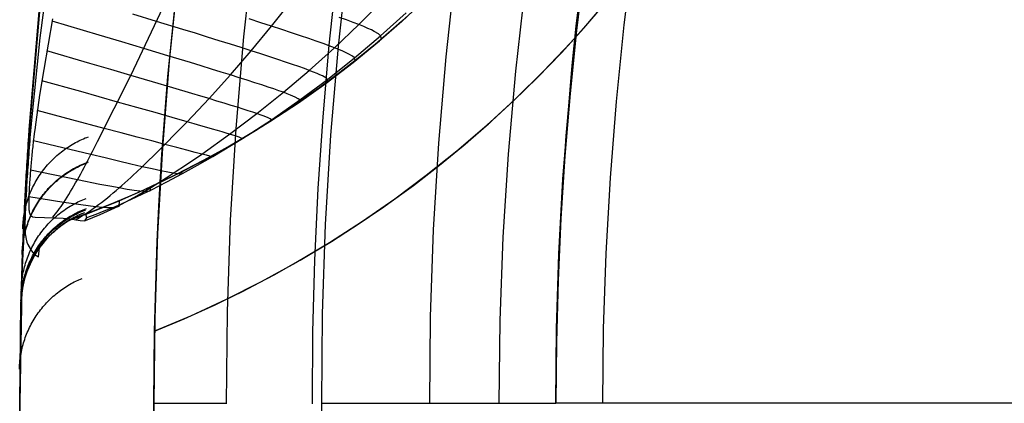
# Model space of a CAD drawing. Header units: millimetres. Extents: x -118 to 118, y -118 to 118.
# Tile 21 of 68: x -118 to -88, y 0 to 11. Entities that reach past the tile are written whole.
import ezdxf

# ---------------------------------------------------------------- set-up
doc = ezdxf.new("R2010")
doc.units = ezdxf.units.MM
doc.header["$MEASUREMENT"] = 0
doc.layers.add('Predefinito', color=5, linetype='Continuous')

msp = doc.modelspace()

# ---------------------------------------------------------------- linework, layer by layer
at = {"layer": 'Predefinito'}
for points in [[(-100.026, 61.653), (-102.094, 58.164), (-104.041, 54.605), (-105.864, 50.981), (-107.56, 47.297), (-109.129, 43.556), (-110.567, 39.764), (-111.874, 35.923), (-113.047, 32.041), (-114.086, 28.12), (-114.988, 24.165), (-115.754, 20.182), (-116.381, 16.174), (-116.87, 12.148), (-117.22, 8.106), (-117.43, 4.056), (-117.5, 0)], [(-96.556, 59.658), (-98.046, 57.177), (-99.468, 54.666), (-100.82, 52.13), (-102.103, 49.57), (-103.316, 46.99), (-104.459, 44.392), (-105.531, 41.779), (-106.533, 39.153), (-107.465, 36.518), (-108.326, 33.877), (-109.119, 31.23), (-109.842, 28.583), (-110.497, 25.935), (-111.084, 23.291), (-111.605, 20.653), (-112.06, 18.022), (-112.45, 15.401), (-112.777, 12.793), (-113.041, 10.198), (-113.244, 7.62), (-113.387, 5.06), (-113.472, 2.519), (-113.5, 0)], [(-100.103, 0), (-100.078, 2.222), (-100.003, 4.463), (-99.877, 6.721), (-99.698, 8.995), (-99.465, 11.283), (-99.177, 13.584), (-98.833, 15.895), (-98.432, 18.215), (-97.972, 20.542), (-97.454, 22.874), (-96.876, 25.209), (-96.238, 27.544), (-95.54, 29.878), (-94.78, 32.208), (-93.959, 34.532), (-93.075, 36.847), (-91.798, 39.921)], [(-96.287, 32.109), (-96.905, 30.195), (-97.481, 28.279), (-98.017, 26.361), (-98.513, 24.443), (-98.969, 22.527), (-99.385, 20.613), (-99.762, 18.702), (-100.101, 16.795), (-100.401, 14.894), (-100.664, 13), (-100.89, 11.113), (-101.079, 9.234), (-101.232, 7.365), (-101.351, 5.506), (-101.434, 3.659), (-101.484, 1.823), (-101.5, 0)], [(-103.872, 31.503), (-104.611, 28.946), (-105.287, 26.374), (-105.899, 23.786), (-106.448, 21.182), (-106.934, 18.561), (-107.354, 15.932), (-107.71, 13.295), (-108, 10.65), (-108.225, 7.988), (-108.383, 5.326), (-108.475, 2.663), (-108.5, 0)], [(-96.575, 31.369), (-97.17, 29.47), (-97.728, 27.559), (-98.248, 25.637), (-98.73, 23.706), (-99.175, 21.765), (-99.581, 19.815), (-99.948, 17.858), (-100.278, 15.893), (-100.568, 13.922), (-100.819, 11.945), (-101.032, 9.963), (-101.205, 7.977), (-101.338, 5.986), (-101.432, 3.993), (-101.486, 1.997), (-101.5, 0)], [(-105.34, 12.089), (-106.105, 11.379), (-106.894, 10.695), (-107.707, 10.039), (-108.542, 9.412), (-109.398, 8.814), (-110.274, 8.246), (-111.169, 7.708), (-112.083, 7.202), (-113.013, 6.728), (-113.959, 6.287), (-114.92, 5.878), (-115.895, 5.503)], [(-105.428, 12.005), (-106.1, 11.383), (-106.79, 10.783), (-107.497, 10.204), (-108.219, 9.649), (-108.955, 9.117), (-109.705, 8.61), (-110.467, 8.126), (-111.24, 7.668), (-112.022, 7.235), (-112.813, 6.827), (-113.612, 6.444), (-114.416, 6.088), (-115.226, 5.756), (-116.039, 5.451)], [(-113.48, 2.146), (-112.597, 2.516), (-111.721, 2.912), (-110.85, 3.336), (-109.987, 3.787), (-109.134, 4.265), (-108.29, 4.769), (-107.458, 5.3), (-106.638, 5.857), (-105.832, 6.439), (-105.041, 7.047), (-104.266, 7.679), (-103.509, 8.334), (-102.769, 9.013), (-102.049, 9.715), (-101.35, 10.437), (-100.671, 11.181), (-100.015, 11.944)], [(-115.53, 5.639), (-115.472, 5.661), (-114.529, 6.04), (-113.599, 6.45), (-112.684, 6.891), (-111.784, 7.363), (-110.9, 7.866), (-110.035, 8.396), (-109.186, 8.958), (-108.357, 9.547), (-107.549, 10.163), (-106.762, 10.807), (-105.997, 11.476)], [(-100.287, 11.623), (-101.064, 10.746), (-101.87, 9.896), (-102.705, 9.074), (-103.568, 8.282), (-104.457, 7.52), (-105.372, 6.788), (-106.312, 6.088), (-107.275, 5.421), (-108.26, 4.788), (-109.266, 4.188), (-110.293, 3.624), (-111.338, 3.095), (-112.401, 2.602), (-113.48, 2.146)], [(-116.039, 5.451), (-116.118, 5.4), (-116.195, 5.348), (-116.27, 5.293), (-116.343, 5.236), (-116.415, 5.177), (-116.484, 5.115), (-116.552, 5.052), (-116.617, 4.986), (-116.681, 4.918), (-116.743, 4.848), (-116.802, 4.777), (-116.86, 4.703), (-116.915, 4.627), (-116.967, 4.55), (-117.017, 4.472), (-117.065, 4.392), (-117.11, 4.311), (-117.152, 4.228), (-117.192, 4.144), (-117.229, 4.059), (-117.264, 3.972), (-117.296, 3.885), (-117.326, 3.796), (-117.352, 3.707), (-117.376, 3.617), (-117.397, 3.527), (-117.415, 3.436), (-117.43, 3.344), (-117.442, 3.253), (-117.452, 3.16), (-117.459, 3.067), (-117.462, 2.974)], [(-113.48, 2.146), (-113.397, 4.83)], [(-117.5, 0), (-117.462, 2.974)], [(-117.5, 0), (-117.464, 2.92)], [(-113.5, 0), (-113.48, 2.146)], [(-113.48, 2.146), (-113.5, 0)], [(-117.5, 0), (-117.464, -2.909)], [(-117.5, 0), (-117.43, -4.056)], [(-117.464, -2.909), (-117.5, 0)], [(-113.5, 0), (-113.432, -3.918)], [(-113.48, -2.146), (-113.5, 0)], [(-113.5, 0), (-113.48, -2.146)], [(-113.5, 0), (-111.338, 0)], [(-108.5, 0), (-108.458, -2.664)]]:
    msp.add_lwpolyline(points, dxfattribs=at)
at = {"layer": 'Predefinito', "extrusion": (0.091856, 0.991499, -0.092158)}
msp.add_lwpolyline([(117.5, -135.187), (117.499, -135.094), (117.494, -134.999), (117.487, -134.905), (117.476, -134.811), (117.463, -134.717), (117.447, -134.624), (117.427, -134.53), (117.405, -134.438), (117.38, -134.346), (117.352, -134.255), (117.321, -134.165), (117.287, -134.077), (117.25, -133.989), (117.211, -133.903), (117.17, -133.819), (117.126, -133.736)], dxfattribs=at)
at = {"layer": 'Predefinito', "extrusion": (0.292683, 0.951867, -0.09103)}
msp.add_lwpolyline([(103.196, -144.987), (103.161, -144.895), (103.124, -144.803), (103.084, -144.712), (103.042, -144.622), (102.997, -144.532), (102.951, -144.444), (102.901, -144.356), (102.85, -144.269), (102.797, -144.184), (102.741, -144.099), (102.683, -144.016), (102.623, -143.934), (102.561, -143.854), (102.496, -143.775), (102.43, -143.697), (102.362, -143.622), (102.292, -143.548), (102.221, -143.476), (102.147, -143.405), (102.072, -143.337), (101.996, -143.271), (101.918, -143.206), (101.838, -143.144), (101.757, -143.084), (101.675, -143.026), (101.592, -142.97), (101.508, -142.916), (101.422, -142.865), (101.336, -142.816), (101.249, -142.769), (101.162, -142.724), (101.073, -142.682), (100.984, -142.642), (100.893, -142.604), (100.801, -142.568), (100.708, -142.534), (100.614, -142.502), (100.518, -142.472), (100.422, -142.445), (100.324, -142.42), (100.226, -142.397), (100.127, -142.377), (100.028, -142.359), (99.927, -142.343), (99.826, -142.33), (99.725, -142.319), (99.624, -142.311), (99.522, -142.306), (99.42, -142.302), (99.318, -142.302), (99.216, -142.304), (99.115, -142.308), (99.013, -142.315), (98.912, -142.325), (98.811, -142.337), (98.711, -142.351), (98.612, -142.368), (98.513, -142.387), (98.415, -142.409), (98.317, -142.433), (98.221, -142.459), (98.126, -142.487), (98.031, -142.518), (97.938, -142.55)], dxfattribs=at)
at = {"layer": 'Predefinito', "extrusion": (0.084241, 0.991004, -0.103995)}
msp.add_lwpolyline([(117.5, -134.943), (117.499, -134.859), (117.495, -134.774), (117.489, -134.69), (117.481, -134.605), (117.47, -134.521), (117.457, -134.436), (117.441, -134.352), (117.423, -134.269), (117.403, -134.186), (117.38, -134.104), (117.355, -134.022), (117.328, -133.942), (117.298, -133.862), (117.266, -133.783), (117.233, -133.705), (117.197, -133.629)], dxfattribs=at)
at = {"layer": 'Predefinito', "extrusion": (0.076823, 0.992806, -0.091839)}
msp.add_lwpolyline([(117.5, -135.019), (117.499, -134.946), (117.496, -134.872), (117.492, -134.798), (117.485, -134.724), (117.477, -134.65), (117.467, -134.577), (117.455, -134.503), (117.442, -134.43), (117.426, -134.357), (117.409, -134.285), (117.39, -134.213), (117.369, -134.142), (117.346, -134.071), (117.322, -134.001), (117.296, -133.932), (117.268, -133.864)], dxfattribs=at)
at = {"layer": 'Predefinito', "extrusion": (0.073116, 0.993908, -0.082473)}
msp.add_lwpolyline([(117.5, -135.093), (117.499, -135.024), (117.497, -134.956), (117.493, -134.888), (117.488, -134.82), (117.481, -134.751), (117.472, -134.683), (117.462, -134.616), (117.45, -134.548), (117.437, -134.481), (117.422, -134.413), (117.406, -134.347), (117.388, -134.281), (117.369, -134.215), (117.348, -134.15), (117.326, -134.085), (117.302, -134.021)], dxfattribs=at)
at = {"layer": 'Predefinito', "extrusion": (0.069204, 0.992115, -0.104493)}
msp.add_lwpolyline([(117.5, -134.774), (117.499, -134.71), (117.497, -134.647), (117.494, -134.584), (117.489, -134.521), (117.483, -134.458), (117.476, -134.394), (117.467, -134.332), (117.457, -134.269), (117.446, -134.206), (117.433, -134.144), (117.419, -134.082), (117.404, -134.02), (117.387, -133.959), (117.37, -133.898), (117.35, -133.838), (117.33, -133.778)], dxfattribs=at)
at = {"layer": 'Predefinito', "extrusion": (0.059956, 0.962799, -0.263484)}
msp.add_lwpolyline([(117.5, -130.58), (117.499, -130.524), (117.498, -130.468), (117.495, -130.412), (117.492, -130.356), (117.487, -130.3), (117.481, -130.245), (117.474, -130.189), (117.466, -130.133), (117.458, -130.078), (117.448, -130.022), (117.437, -129.967), (117.425, -129.912), (117.412, -129.858), (117.398, -129.803), (117.383, -129.749), (117.367, -129.696)], dxfattribs=at)
at = {"layer": 'Predefinito', "extrusion": (0.054427, 0.927995, -0.368597)}
msp.add_lwpolyline([(117.5, -125.705), (117.5, -125.651), (117.498, -125.598), (117.496, -125.544), (117.492, -125.491), (117.488, -125.437), (117.483, -125.384), (117.477, -125.33), (117.469, -125.277), (117.461, -125.224), (117.452, -125.171), (117.442, -125.118), (117.431, -125.066), (117.419, -125.013), (117.406, -124.961), (117.393, -124.91), (117.378, -124.858)], dxfattribs=at)
at = {"layer": 'Predefinito', "extrusion": (0.048354, 0.875994, -0.479893)}
msp.add_lwpolyline([(117.5, -118.476), (117.498, -118.372), (117.493, -118.268), (117.484, -118.164), (117.471, -118.06), (117.455, -117.957), (117.435, -117.855), (117.412, -117.753), (117.385, -117.653)], dxfattribs=at)
at = {"layer": 'Predefinito', "extrusion": (0.035969, 0.733526, -0.678709)}
msp.add_lwpolyline([(117.5, -98.803), (117.498, -98.701), (117.493, -98.599), (117.484, -98.497), (117.472, -98.395), (117.456, -98.293), (117.437, -98.192), (117.415, -98.093), (117.389, -97.994)], dxfattribs=at)
at = {"layer": 'Predefinito', "extrusion": (-0.024822, -0.562892, 0.826158)}
msp.add_lwpolyline([(-117.5, -75.432), (-117.5, -75.377), (-117.498, -75.323), (-117.496, -75.269), (-117.492, -75.215), (-117.488, -75.161), (-117.482, -75.107), (-117.476, -75.053), (-117.469, -74.999), (-117.46, -74.945), (-117.451, -74.891), (-117.441, -74.838), (-117.429, -74.785), (-117.417, -74.732), (-117.404, -74.679), (-117.39, -74.627), (-117.375, -74.575)], dxfattribs=at)
at = {"layer": 'Predefinito', "extrusion": (3.25888e-05, 0.001316, 0.999999)}
msp.add_lwpolyline([(-117.461, 3.04), (-117.459, 3.093), (-117.456, 3.145), (-117.453, 3.198), (-117.448, 3.251), (-117.443, 3.304), (-117.436, 3.358), (-117.428, 3.411), (-117.42, 3.465), (-117.41, 3.518), (-117.4, 3.572), (-117.388, 3.625), (-117.376, 3.679), (-117.362, 3.732), (-117.347, 3.786), (-117.332, 3.839), (-117.315, 3.892), (-117.297, 3.945), (-117.278, 3.998), (-117.259, 4.051), (-117.238, 4.103), (-117.216, 4.155), (-117.193, 4.207), (-117.169, 4.258), (-117.144, 4.309), (-117.118, 4.36), (-117.091, 4.41), (-117.063, 4.46), (-117.035, 4.509), (-117.005, 4.557), (-116.974, 4.606), (-116.942, 4.653), (-116.91, 4.7), (-116.876, 4.746), (-116.842, 4.792), (-116.807, 4.837), (-116.771, 4.881), (-116.734, 4.925), (-116.696, 4.968), (-116.658, 5.01), (-116.619, 5.051), (-116.579, 5.091), (-116.538, 5.131), (-116.497, 5.17), (-116.455, 5.208), (-116.413, 5.245), (-116.37, 5.281), (-116.326, 5.316), (-116.282, 5.35), (-116.238, 5.384), (-116.193, 5.416), (-116.147, 5.448), (-116.101, 5.478), (-116.055, 5.508), (-116.008, 5.537), (-115.961, 5.565), (-115.913, 5.591), (-115.866, 5.617), (-115.818, 5.642), (-115.77, 5.666), (-115.721, 5.689), (-115.673, 5.711), (-115.624, 5.732), (-115.576, 5.752), (-115.527, 5.771)], dxfattribs=at)
at = {"layer": 'Predefinito', "extrusion": (0.000115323, 0.00466, 0.999989)}
msp.add_lwpolyline([(-117.452, 3.376), (-117.451, 3.428), (-117.448, 3.481), (-117.444, 3.533), (-117.44, 3.586), (-117.434, 3.64), (-117.428, 3.693), (-117.42, 3.746), (-117.412, 3.8), (-117.402, 3.853), (-117.392, 3.907), (-117.38, 3.961), (-117.367, 4.014), (-117.354, 4.068), (-117.339, 4.121), (-117.323, 4.175), (-117.307, 4.228), (-117.289, 4.281), (-117.27, 4.334), (-117.25, 4.386), (-117.229, 4.439), (-117.208, 4.491), (-117.185, 4.542), (-117.161, 4.594), (-117.136, 4.645), (-117.11, 4.695), (-117.083, 4.745), (-117.055, 4.795), (-117.026, 4.844), (-116.996, 4.893), (-116.966, 4.941), (-116.934, 4.989), (-116.901, 5.036), (-116.868, 5.082), (-116.833, 5.128), (-116.798, 5.172), (-116.762, 5.217), (-116.725, 5.26), (-116.688, 5.303), (-116.649, 5.345), (-116.61, 5.386), (-116.57, 5.427), (-116.53, 5.466), (-116.489, 5.505), (-116.447, 5.543), (-116.404, 5.58), (-116.361, 5.616), (-116.318, 5.652), (-116.274, 5.686), (-116.229, 5.719), (-116.184, 5.752), (-116.138, 5.783), (-116.092, 5.814), (-116.046, 5.844), (-115.999, 5.872), (-115.952, 5.9), (-115.905, 5.927), (-115.857, 5.953), (-115.809, 5.977), (-115.761, 6.001), (-115.713, 6.024), (-115.664, 6.046), (-115.616, 6.067), (-115.567, 6.087), (-115.518, 6.106)], dxfattribs=at)
at = {"layer": 'Predefinito', "extrusion": (1.57726e-05, 0.000636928, 1)}
msp.add_lwpolyline([(-117.462, 2.972), (-117.458, 3.076), (-117.454, 3.129), (-117.45, 3.181), (-117.445, 3.234), (-117.438, 3.286), (-117.431, 3.339), (-117.422, 3.392), (-117.413, 3.445), (-117.403, 3.498), (-117.391, 3.551), (-117.379, 3.604), (-117.366, 3.657), (-117.351, 3.71), (-117.336, 3.763), (-117.319, 3.816), (-117.302, 3.868), (-117.284, 3.921), (-117.264, 3.973), (-117.244, 4.025), (-117.222, 4.076), (-117.2, 4.128), (-117.176, 4.178), (-117.152, 4.229), (-117.126, 4.279), (-117.1, 4.329), (-117.073, 4.378), (-117.044, 4.427), (-117.015, 4.475), (-116.985, 4.523), (-116.954, 4.57), (-116.922, 4.617), (-116.889, 4.663), (-116.855, 4.709), (-116.821, 4.753), (-116.785, 4.797), (-116.749, 4.841), (-116.712, 4.883), (-116.675, 4.925), (-116.636, 4.967), (-116.597, 5.007), (-116.557, 5.046), (-116.517, 5.085), (-116.476, 5.123), (-116.434, 5.16), (-116.392, 5.196), (-116.349, 5.232), (-116.305, 5.266), (-116.261, 5.3), (-116.217, 5.332), (-116.172, 5.364), (-116.127, 5.395), (-116.081, 5.425), (-116.035, 5.453), (-115.988, 5.481), (-115.942, 5.508), (-115.895, 5.535), (-115.847, 5.56), (-115.8, 5.584), (-115.752, 5.607), (-115.704, 5.629), (-115.656, 5.651), (-115.56, 5.691)], dxfattribs=at)
at = {"layer": 'Predefinito', "extrusion": (0.000372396, 0.015141, 0.999885)}
msp.add_lwpolyline([(-117.426, 4.437), (-117.425, 4.49), (-117.422, 4.543), (-117.418, 4.595), (-117.414, 4.649), (-117.408, 4.702), (-117.402, 4.755), (-117.394, 4.809), (-117.386, 4.862), (-117.376, 4.916), (-117.365, 4.97), (-117.354, 5.024), (-117.341, 5.077), (-117.328, 5.131), (-117.313, 5.184), (-117.297, 5.238), (-117.28, 5.291), (-117.262, 5.344), (-117.244, 5.397), (-117.224, 5.45), (-117.203, 5.502), (-117.181, 5.555), (-117.158, 5.606), (-117.134, 5.658), (-117.109, 5.709), (-117.083, 5.76), (-117.056, 5.81), (-117.028, 5.86), (-116.999, 5.909), (-116.969, 5.958), (-116.938, 6.006), (-116.906, 6.053), (-116.873, 6.1), (-116.84, 6.147), (-116.805, 6.193), (-116.77, 6.238), (-116.734, 6.282), (-116.697, 6.325), (-116.659, 6.368), (-116.621, 6.41), (-116.581, 6.452), (-116.541, 6.492), (-116.501, 6.532), (-116.459, 6.571), (-116.417, 6.609), (-116.375, 6.646), (-116.332, 6.682), (-116.288, 6.717), (-116.244, 6.751), (-116.199, 6.785), (-116.153, 6.817), (-116.108, 6.849), (-116.062, 6.879), (-116.015, 6.909), (-115.968, 6.938), (-115.921, 6.965), (-115.873, 6.992), (-115.826, 7.018), (-115.778, 7.043), (-115.729, 7.066), (-115.681, 7.089), (-115.632, 7.111), (-115.583, 7.132), (-115.535, 7.152), (-115.486, 7.171)], dxfattribs=at)
at = {"layer": 'Predefinito', "extrusion": (1.57756e-05, 0.000636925, 1)}
msp.add_lwpolyline([(-117.462, 2.972), (-117.458, 3.075), (-117.45, 3.179), (-117.445, 3.231), (-117.438, 3.284), (-117.431, 3.336), (-117.423, 3.389), (-117.414, 3.441), (-117.404, 3.494), (-117.392, 3.546), (-117.38, 3.599), (-117.367, 3.651), (-117.353, 3.704), (-117.338, 3.756), (-117.322, 3.809), (-117.305, 3.861), (-117.287, 3.913), (-117.267, 3.964), (-117.247, 4.016), (-117.226, 4.067), (-117.204, 4.118), (-117.181, 4.168), (-117.157, 4.219), (-117.132, 4.268), (-117.106, 4.318), (-117.079, 4.367), (-117.051, 4.415), (-117.023, 4.463), (-116.993, 4.511), (-116.962, 4.558), (-116.931, 4.604), (-116.899, 4.65), (-116.865, 4.695), (-116.831, 4.74), (-116.797, 4.784), (-116.761, 4.827), (-116.725, 4.869), (-116.688, 4.911), (-116.65, 4.952), (-116.611, 4.993), (-116.572, 5.032), (-116.532, 5.071), (-116.491, 5.109), (-116.45, 5.146), (-116.409, 5.182), (-116.366, 5.217), (-116.323, 5.252), (-116.28, 5.285), (-116.236, 5.318), (-116.192, 5.35), (-116.147, 5.381), (-116.102, 5.411), (-116.057, 5.44), (-116.011, 5.468), (-115.965, 5.495), (-115.918, 5.522), (-115.871, 5.547), (-115.824, 5.572), (-115.777, 5.595), (-115.73, 5.618), (-115.682, 5.639), (-115.587, 5.68)], dxfattribs=at)
at = {"layer": 'Predefinito', "extrusion": (1.57876e-05, 0.000636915, 1)}
msp.add_lwpolyline([(-117.462, 2.972), (-117.458, 3.074), (-117.45, 3.175), (-117.439, 3.278), (-117.424, 3.381), (-117.415, 3.433), (-117.406, 3.484), (-117.395, 3.536), (-117.383, 3.588), (-117.37, 3.639), (-117.357, 3.691), (-117.342, 3.742), (-117.327, 3.793), (-117.31, 3.845), (-117.293, 3.896), (-117.274, 3.946), (-117.255, 3.997), (-117.234, 4.047), (-117.213, 4.097), (-117.191, 4.147), (-117.168, 4.197), (-117.144, 4.246), (-117.118, 4.295), (-117.093, 4.343), (-117.066, 4.391), (-117.038, 4.438), (-117.009, 4.485), (-116.98, 4.531), (-116.949, 4.577), (-116.918, 4.623), (-116.886, 4.667), (-116.853, 4.712), (-116.819, 4.755), (-116.785, 4.798), (-116.75, 4.84), (-116.714, 4.882), (-116.677, 4.923), (-116.64, 4.963), (-116.602, 5.002), (-116.563, 5.041), (-116.524, 5.078), (-116.484, 5.115), (-116.443, 5.152), (-116.402, 5.187), (-116.361, 5.222), (-116.319, 5.256), (-116.276, 5.288), (-116.233, 5.321), (-116.189, 5.352), (-116.146, 5.382), (-116.101, 5.411), (-116.057, 5.44), (-116.012, 5.468), (-115.966, 5.494), (-115.921, 5.52), (-115.829, 5.569), (-115.736, 5.615), (-115.642, 5.657)], dxfattribs=at)
at = {"layer": 'Predefinito', "extrusion": (-0.016523, -0.408739, 0.912502)}
msp.add_lwpolyline([(-117.5, -54.454), (-117.499, -54.391), (-117.497, -54.328), (-117.494, -54.265), (-117.489, -54.202), (-117.483, -54.139), (-117.476, -54.076), (-117.467, -54.013), (-117.457, -53.95), (-117.446, -53.888), (-117.433, -53.826), (-117.419, -53.764), (-117.404, -53.703), (-117.388, -53.641), (-117.37, -53.581), (-117.351, -53.521), (-117.331, -53.461)], dxfattribs=at)
at = {"layer": 'Predefinito', "extrusion": (0.999997, -4.46884e-05, -0.002644)}
msp.add_lwpolyline([(5.656, -100.305), (5.46, -111.922)], dxfattribs=at)
at = {"layer": 'Predefinito', "extrusion": (7.22812e-05, 0.00313, 0.999995)}
msp.add_lwpolyline([(-117.461, 3.065), (-117.459, 3.118), (-117.456, 3.171), (-117.453, 3.224), (-117.448, 3.277), (-117.443, 3.331), (-117.436, 3.384), (-117.429, 3.438), (-117.42, 3.492), (-117.41, 3.546), (-117.4, 3.6), (-117.388, 3.654), (-117.376, 3.708), (-117.362, 3.762), (-117.347, 3.816), (-117.331, 3.869), (-117.314, 3.923), (-117.296, 3.976), (-117.278, 4.03), (-117.258, 4.083), (-117.236, 4.135), (-117.214, 4.188), (-117.191, 4.24), (-117.167, 4.291), (-117.142, 4.343), (-117.116, 4.394), (-117.088, 4.444), (-117.06, 4.494), (-117.031, 4.544), (-117.001, 4.593), (-116.97, 4.641), (-116.938, 4.689), (-116.905, 4.736), (-116.871, 4.783), (-116.836, 4.829), (-116.801, 4.874), (-116.764, 4.918), (-116.727, 4.962), (-116.689, 5.005), (-116.65, 5.047), (-116.61, 5.089), (-116.57, 5.129), (-116.529, 5.169), (-116.487, 5.208), (-116.445, 5.246), (-116.402, 5.283), (-116.359, 5.319), (-116.315, 5.355), (-116.27, 5.389), (-116.225, 5.423), (-116.179, 5.455), (-116.133, 5.487), (-116.087, 5.517), (-116.04, 5.547), (-115.993, 5.575), (-115.945, 5.603), (-115.897, 5.63), (-115.849, 5.655), (-115.801, 5.68), (-115.752, 5.704), (-115.703, 5.726), (-115.654, 5.748), (-115.605, 5.769), (-115.556, 5.789), (-115.507, 5.808)], dxfattribs=at)
at = {"layer": 'Predefinito', "extrusion": (0.000364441, 0.015584, 0.999878)}
msp.add_lwpolyline([(-117.428, 4.448), (-117.426, 4.501), (-117.424, 4.555), (-117.42, 4.608), (-117.415, 4.662), (-117.41, 4.716), (-117.403, 4.77), (-117.396, 4.824), (-117.387, 4.878), (-117.377, 4.932), (-117.367, 4.987), (-117.355, 5.041), (-117.342, 5.095), (-117.328, 5.15), (-117.313, 5.204), (-117.297, 5.258), (-117.28, 5.312), (-117.262, 5.365), (-117.243, 5.419), (-117.222, 5.472), (-117.201, 5.525), (-117.179, 5.578), (-117.155, 5.63), (-117.131, 5.682), (-117.105, 5.734), (-117.078, 5.785), (-117.051, 5.836), (-117.022, 5.886), (-116.993, 5.936), (-116.962, 5.985), (-116.931, 6.034), (-116.898, 6.082), (-116.865, 6.129), (-116.83, 6.176), (-116.795, 6.222), (-116.759, 6.268), (-116.722, 6.312), (-116.684, 6.356), (-116.646, 6.399), (-116.607, 6.442), (-116.567, 6.483), (-116.526, 6.524), (-116.484, 6.563), (-116.442, 6.602), (-116.399, 6.64), (-116.356, 6.678), (-116.312, 6.714), (-116.267, 6.749), (-116.222, 6.783), (-116.176, 6.817), (-116.13, 6.849), (-116.084, 6.881), (-116.037, 6.911), (-115.989, 6.94), (-115.941, 6.969), (-115.893, 6.996), (-115.845, 7.023), (-115.796, 7.048), (-115.747, 7.073), (-115.698, 7.096), (-115.649, 7.119), (-115.6, 7.14), (-115.55, 7.161), (-115.5, 7.18), (-115.451, 7.199)], dxfattribs=at)
at = {"layer": 'Predefinito', "extrusion": (-0.000344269, -0.014803, 0.99989)}
msp.add_lwpolyline([(-117.508, 1.014), (-117.504, 1.118), (-117.496, 1.222), (-117.491, 1.274), (-117.485, 1.327), (-117.477, 1.379), (-117.469, 1.432), (-117.46, 1.485), (-117.45, 1.537), (-117.439, 1.59), (-117.427, 1.643), (-117.414, 1.695), (-117.399, 1.748), (-117.384, 1.8), (-117.368, 1.853), (-117.351, 1.905), (-117.333, 1.957), (-117.314, 2.009), (-117.294, 2.06), (-117.273, 2.112), (-117.251, 2.163), (-117.228, 2.213), (-117.204, 2.263), (-117.179, 2.313), (-117.153, 2.363), (-117.126, 2.412), (-117.098, 2.46), (-117.069, 2.508), (-117.039, 2.556), (-117.009, 2.603), (-116.977, 2.649), (-116.945, 2.695), (-116.912, 2.741), (-116.878, 2.785), (-116.843, 2.829), (-116.808, 2.872), (-116.771, 2.915), (-116.734, 2.957), (-116.696, 2.998), (-116.658, 3.038), (-116.619, 3.077), (-116.579, 3.116), (-116.538, 3.154), (-116.497, 3.191), (-116.456, 3.227), (-116.413, 3.263), (-116.371, 3.297), (-116.327, 3.331), (-116.284, 3.363), (-116.239, 3.395), (-116.195, 3.426), (-116.15, 3.456), (-116.104, 3.485), (-116.059, 3.513), (-116.013, 3.54), (-115.966, 3.567), (-115.92, 3.592), (-115.873, 3.617), (-115.826, 3.64), (-115.731, 3.684), (-115.636, 3.725)], dxfattribs=at)
at = {"layer": 'Predefinito', "extrusion": (0.000541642, 0.022587, 0.999745)}
msp.add_lwpolyline([(117.5, -2.388), (117.5, -2.441), (117.498, -2.494), (117.496, -2.547), (117.492, -2.601), (117.488, -2.655), (117.483, -2.709), (117.476, -2.763), (117.469, -2.817), (117.461, -2.871), (117.451, -2.925), (117.441, -2.98), (117.43, -3.034), (117.417, -3.089), (117.403, -3.143), (117.389, -3.197), (117.373, -3.251), (117.356, -3.305), (117.339, -3.359), (117.32, -3.412), (117.3, -3.466), (117.279, -3.519), (117.257, -3.571), (117.234, -3.624), (117.209, -3.676), (117.184, -3.727), (117.158, -3.779), (117.131, -3.829), (117.103, -3.88), (117.074, -3.929), (117.044, -3.979), (117.012, -4.027), (116.98, -4.075), (116.948, -4.123), (116.914, -4.169), (116.879, -4.216), (116.843, -4.261), (116.807, -4.306), (116.77, -4.349), (116.732, -4.393), (116.693, -4.435), (116.653, -4.477), (116.613, -4.517), (116.572, -4.557), (116.531, -4.596), (116.488, -4.634), (116.446, -4.671), (116.402, -4.708), (116.358, -4.743), (116.314, -4.778), (116.269, -4.811), (116.223, -4.844), (116.177, -4.875), (116.131, -4.906), (116.084, -4.936), (116.037, -4.964), (115.989, -4.992), (115.942, -5.019), (115.894, -5.044), (115.846, -5.069), (115.797, -5.093), (115.748, -5.116), (115.7, -5.138), (115.651, -5.158), (115.602, -5.178)], dxfattribs=at)
at = {"layer": 'Predefinito', "extrusion": (1.58351e-05, 0.000636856, 1)}
msp.add_lwpolyline([(-117.462, 2.973), (-117.458, 3.07), (-117.451, 3.168), (-117.441, 3.267), (-117.427, 3.366), (-117.409, 3.465), (-117.388, 3.565), (-117.364, 3.664), (-117.336, 3.763), (-117.304, 3.862), (-117.269, 3.96), (-117.231, 4.057), (-117.21, 4.105), (-117.188, 4.153), (-117.166, 4.2), (-117.143, 4.248), (-117.118, 4.295), (-117.093, 4.341), (-117.068, 4.387), (-117.041, 4.433), (-117.014, 4.478), (-116.985, 4.523), (-116.956, 4.567), (-116.926, 4.611), (-116.896, 4.654), (-116.864, 4.697), (-116.832, 4.739), (-116.799, 4.78), (-116.766, 4.821), (-116.731, 4.862), (-116.696, 4.901), (-116.661, 4.94), (-116.625, 4.979), (-116.588, 5.016), (-116.55, 5.053), (-116.512, 5.089), (-116.474, 5.125), (-116.434, 5.16), (-116.355, 5.227), (-116.273, 5.291), (-116.19, 5.352), (-116.105, 5.409), (-116.018, 5.464), (-115.931, 5.515), (-115.842, 5.562), (-115.753, 5.607)], dxfattribs=at)
at = {"layer": 'Predefinito', "extrusion": (1.59265e-05, 0.000636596, 1)}
msp.add_lwpolyline([(-117.462, 2.973), (-117.459, 3.066), (-117.452, 3.16), (-117.442, 3.254), (-117.429, 3.349), (-117.413, 3.444), (-117.394, 3.539), (-117.372, 3.633), (-117.346, 3.728), (-117.317, 3.823), (-117.285, 3.916), (-117.25, 4.01), (-117.211, 4.102), (-117.169, 4.193), (-117.124, 4.283), (-117.076, 4.372), (-117.025, 4.459), (-116.971, 4.545), (-116.914, 4.628), (-116.854, 4.71), (-116.792, 4.79), (-116.727, 4.867), (-116.659, 4.942), (-116.589, 5.015), (-116.517, 5.085), (-116.443, 5.152), (-116.367, 5.216), (-116.289, 5.278), (-116.21, 5.337), (-116.129, 5.393), (-116.047, 5.446), (-115.964, 5.496), (-115.88, 5.542)], dxfattribs=at)
at = {"layer": 'Predefinito', "extrusion": (-0.001727, -0.067523, 0.997716)}
msp.add_lwpolyline([(-117.5, -8.304), (-117.499, -8.213), (-117.494, -8.122), (-117.487, -8.031), (-117.478, -7.938), (-117.465, -7.846), (-117.449, -7.754), (-117.43, -7.662), (-117.409, -7.57), (-117.384, -7.478), (-117.356, -7.387), (-117.326, -7.296), (-117.292, -7.207), (-117.256, -7.118), (-117.216, -7.03), (-117.174, -6.944), (-117.129, -6.859), (-117.081, -6.775), (-117.031, -6.693), (-116.978, -6.613), (-116.922, -6.535), (-116.865, -6.458), (-116.805, -6.384), (-116.743, -6.312), (-116.678, -6.242), (-116.612, -6.174), (-116.545, -6.109), (-116.475, -6.046), (-116.404, -5.986), (-116.332, -5.928), (-116.258, -5.873), (-116.183, -5.821), (-116.107, -5.771)], dxfattribs=at)
at = {"layer": 'Predefinito', "extrusion": (-0.003111, -0.110269, 0.993897)}
msp.add_lwpolyline([(-117.5, -13.941), (-117.499, -13.863), (-117.496, -13.785), (-117.491, -13.706), (-117.484, -13.627), (-117.474, -13.548), (-117.463, -13.469), (-117.449, -13.39), (-117.433, -13.311), (-117.415, -13.233), (-117.395, -13.154), (-117.373, -13.076), (-117.348, -12.999), (-117.322, -12.922), (-117.293, -12.846), (-117.262, -12.771), (-117.23, -12.696), (-117.195, -12.622), (-117.158, -12.55), (-117.119, -12.478), (-117.079, -12.408), (-117.036, -12.339), (-116.992, -12.271), (-116.946, -12.204), (-116.899, -12.139), (-116.849, -12.075), (-116.799, -12.013), (-116.747, -11.953), (-116.693, -11.894), (-116.638, -11.837), (-116.582, -11.781), (-116.525, -11.728), (-116.467, -11.676)], dxfattribs=at)
at = {"layer": 'Predefinito', "extrusion": (-0.005847, -0.180038, 0.983642)}
msp.add_lwpolyline([(-117.5, -23.379), (-117.499, -23.32), (-117.498, -23.261), (-117.495, -23.202), (-117.491, -23.143), (-117.485, -23.083), (-117.479, -23.024), (-117.471, -22.965), (-117.463, -22.906), (-117.453, -22.847), (-117.441, -22.788), (-117.429, -22.729), (-117.415, -22.671), (-117.401, -22.612), (-117.385, -22.554), (-117.367, -22.497), (-117.349, -22.439), (-117.33, -22.382), (-117.309, -22.326), (-117.287, -22.27), (-117.265, -22.214), (-117.241, -22.159), (-117.216, -22.104), (-117.19, -22.05), (-117.163, -21.997), (-117.135, -21.944), (-117.106, -21.892), (-117.076, -21.84), (-117.045, -21.79), (-117.013, -21.74), (-116.98, -21.691), (-116.946, -21.642), (-116.912, -21.594)], dxfattribs=at)
at = {"layer": 'Predefinito', "extrusion": (-0.00883, -0.247651, 0.968809)}
msp.add_lwpolyline([(-117.5, -32.58), (-117.499, -32.489), (-117.494, -32.397), (-117.487, -32.305), (-117.477, -32.213), (-117.465, -32.122), (-117.449, -32.03), (-117.431, -31.939), (-117.409, -31.849), (-117.385, -31.759), (-117.359, -31.67), (-117.329, -31.582), (-117.297, -31.496), (-117.262, -31.41), (-117.225, -31.326), (-117.185, -31.243), (-117.143, -31.161)], dxfattribs=at)
at = {"layer": 'Predefinito', "extrusion": (-0.01162, -0.307843, 0.951366)}
msp.add_lwpolyline([(-117.5, -40.759), (-117.499, -40.682), (-117.496, -40.605), (-117.491, -40.528), (-117.484, -40.451), (-117.475, -40.374), (-117.464, -40.298), (-117.451, -40.221), (-117.436, -40.145), (-117.42, -40.069), (-117.401, -39.994), (-117.38, -39.919), (-117.357, -39.845), (-117.333, -39.772), (-117.307, -39.7), (-117.278, -39.628), (-117.249, -39.557)], dxfattribs=at)
at = {"layer": 'Predefinito', "extrusion": (1, 0, 0)}
for points in [[(2.146, -99.999), (2.146, -132)], [(2.146, 0), (2.146, -99.999)], [(0, -165), (0, 0)], [(0, 0), (0, -161)]]:
    msp.add_lwpolyline(points, dxfattribs=at)
at = {"layer": 'Predefinito', "extrusion": (0, 1, 0)}
for points in [[(108.5, -165), (101.5, -145)], [(0, -161), (8.635, -160.969), (18.69, -160.75), (24.209, -160.512), (30.034, -160.156), (36.149, -159.66), (42.536, -159), (49.18, -158.152), (56.065, -157.094), (63.173, -155.801), (70.489, -154.25), (77.996, -152.418), (85.678, -150.281), (93.518, -147.816), (97.492, -146.454), (101.5, -145)]]:
    msp.add_lwpolyline(points, dxfattribs=at)
at = {"layer": 'Predefinito'}
for points in [[(-100.006, 33.025, -143.678), (-100.784, 30.564, -143.678), (-101.501, 28.084, -143.678), (-102.157, 25.588, -143.678), (-102.751, 23.076, -143.678), (-103.284, 20.549, -143.678), (-103.754, 18.01, -143.678), (-104.162, 15.459, -143.678), (-104.507, 12.898, -143.678), (-104.789, 10.328, -143.678), (-105.007, 7.751, -143.678), (-105.161, 5.167, -143.679), (-105.25, 2.579, -143.679), (-105.275, -0.012, -143.679)], [(-101.5, 0, -145), (-101.481, 2.229, -144.998), (-101.413, 4.456, -144.996), (-101.294, 6.681, -144.995), (-101.019, 10.067, -144.993), (-100.896, 11.244, -144.992), (-100.608, 13.608, -144.991), (-100.26, 15.984, -144.99), (-99.852, 18.369, -144.99), (-99.384, 20.762, -144.989), (-98.855, 23.16, -144.988), (-98.263, 25.561, -144.987), (-97.609, 27.963, -144.987), (-96.89, 30.364, -144.986), (-96.108, 32.76, -144.986)], [(-106.591, 32.314, -161), (-107.349, 29.693, -161), (-108.042, 27.053, -161), (-108.67, 24.397, -161), (-109.233, 21.726, -161), (-109.73, 19.041, -161), (-110.161, 16.344, -161), (-110.526, 13.637, -161), (-110.824, 10.92, -161), (-111.054, 8.195, -161), (-111.217, 5.464, -161), (-111.312, 2.728, -161), (-111.338, -0.012, -161)], [(-103.199, -0.008, -141.379), (-103.17, 2.468, -141.379), (-103.075, 4.948, -141.38), (-102.918, 7.428, -141.381), (-102.698, 9.905, -141.383), (-102.418, 12.376, -141.386), (-102.078, 14.841, -141.388), (-101.679, 17.298, -141.39), (-101.221, 19.748, -141.392), (-100.705, 22.19, -141.394), (-100.131, 24.625, -141.395), (-99.498, 27.05, -141.396), (-98.806, 29.463, -141.396), (-98.057, 31.865, -141.397)], [(-104.135, 31.58, -153.678), (-104.732, 29.532, -153.678), (-105.29, 27.473, -153.678), (-105.806, 25.402, -153.678), (-106.283, 23.322, -153.678), (-106.718, 21.232, -153.678), (-107.112, 19.134, -153.678), (-107.464, 17.029, -153.678), (-107.776, 14.916, -153.678), (-108.045, 12.796, -153.678), (-108.273, 10.672, -153.678), (-108.458, 8.542, -153.678), (-108.601, 6.408, -153.679), (-108.702, 4.27, -153.679), (-108.76, 2.13, -153.679), (-108.775, -0.012, -153.679)], [(-116.435, 14.437, -135.059), (-116.898, 10.899, -135.019), (-117.15, 8.44, -135.014), (-117.169, 8.226, -135.013), (-117.178, 8.121, -135.011), (-117.186, 8.017, -135.006), (-117.194, 7.915, -135), (-117.202, 7.814, -134.991), (-117.21, 7.714, -134.98), (-117.218, 7.615, -134.967), (-117.225, 7.516, -134.951), (-117.232, 7.418, -134.932), (-117.239, 7.321, -134.911), (-117.246, 7.225, -134.886), (-117.252, 7.13, -134.859), (-117.259, 7.035, -134.829), (-117.265, 6.942, -134.795), (-117.271, 6.851, -134.759), (-117.276, 6.761, -134.719), (-117.282, 6.673, -134.677), (-117.287, 6.587, -134.632), (-117.292, 6.502, -134.584), (-117.297, 6.419, -134.532), (-117.301, 6.338, -134.478), (-117.306, 6.258, -134.422), (-117.31, 6.18, -134.362), (-117.314, 6.104, -134.3), (-117.316, 6.067, -134.267), (-117.317, 6.031, -134.235), (-117.319, 5.995, -134.201), (-117.321, 5.959, -134.167), (-117.323, 5.925, -134.133), (-117.324, 5.89, -134.097), (-117.327, 5.824, -134.025), (-117.33, 5.761, -133.951), (-117.333, 5.7, -133.875), (-117.335, 5.641, -133.796), (-117.337, 5.586, -133.716), (-117.339, 5.532, -133.633), (-117.34, 5.482, -133.548), (-117.342, 5.434, -133.462), (-117.342, 5.389, -133.373), (-117.343, 5.347, -133.283), (-117.344, 5.307, -133.192), (-117.344, 5.27, -133.099), (-117.343, 5.236, -133.005), (-117.343, 5.204, -132.91), (-117.342, 5.174, -132.814), (-117.341, 5.146, -132.717), (-117.34, 5.12, -132.62), (-117.339, 5.096, -132.521), (-117.335, 5.052, -132.321), (-117.331, 5.013, -132.119), (-117.321, 4.947, -131.708), (-117.31, 4.892, -131.293), (-117.284, 4.803, -130.457), (-117.257, 4.732, -129.616), (-117.148, 4.543, -126.239), (-117.054, 4.437, -122.844), (-116.937, 4.367, -116.02), (-116.91, 4.633, 0)], [(-113.397, 4.83, -132), (-113.397, 4.831, -132.104), (-113.397, 4.837, -132.207), (-113.397, 4.845, -132.311), (-113.396, 4.857, -132.413), (-113.395, 4.873, -132.516), (-113.395, 4.892, -132.617), (-113.394, 4.914, -132.719), (-113.392, 4.94, -132.819), (-113.391, 4.969, -132.919), (-113.39, 5.001, -133.018), (-113.388, 5.037, -133.115), (-113.386, 5.076, -133.211), (-113.385, 5.119, -133.306), (-113.382, 5.164, -133.399), (-113.38, 5.213, -133.491), (-113.378, 5.265, -133.581), (-113.375, 5.32, -133.669), (-113.373, 5.378, -133.756), (-113.37, 5.439, -133.84), (-113.368, 5.47, -133.881), (-113.367, 5.502, -133.922), (-113.365, 5.535, -133.962), (-113.363, 5.569, -134.002), (-113.362, 5.603, -134.041), (-113.36, 5.638, -134.079), (-113.358, 5.674, -134.117), (-113.356, 5.711, -134.154), (-113.354, 5.748, -134.191), (-113.352, 5.786, -134.227), (-113.35, 5.824, -134.262), (-113.348, 5.863, -134.297), (-113.346, 5.903, -134.331), (-113.344, 5.944, -134.364), (-113.342, 5.984, -134.397), (-113.34, 6.026, -134.428), (-113.338, 6.068, -134.459), (-113.335, 6.111, -134.49), (-113.333, 6.154, -134.519), (-113.331, 6.197, -134.548), (-113.328, 6.241, -134.575), (-113.326, 6.285, -134.602), (-113.323, 6.33, -134.628), (-113.321, 6.375, -134.653), (-113.318, 6.421, -134.678), (-113.316, 6.467, -134.701), (-113.313, 6.514, -134.724), (-113.31, 6.561, -134.746), (-113.307, 6.608, -134.767), (-113.305, 6.656, -134.787), (-113.302, 6.704, -134.807), (-113.299, 6.753, -134.825), (-113.296, 6.801, -134.843), (-113.293, 6.85, -134.859), (-113.29, 6.9, -134.875), (-113.287, 6.95, -134.89), (-113.284, 6.999, -134.904), (-113.281, 7.05, -134.917), (-113.278, 7.1, -134.929), (-113.275, 7.151, -134.94), (-113.271, 7.201, -134.95), (-113.268, 7.253, -134.96), (-113.265, 7.304, -134.968), (-113.261, 7.355, -134.975), (-113.258, 7.407, -134.982), (-113.255, 7.458, -134.987), (-113.251, 7.51, -134.992), (-113.248, 7.562, -134.995), (-113.244, 7.614, -134.998), (-113.241, 7.666, -134.999), (-113.081, 9.742, -135), (-112.747, 13.049, -135)], [(-116.513, 5.545, -127.374), (-116.472, 5.594, -127.444), (-116.431, 5.645, -127.513), (-116.39, 5.698, -127.58), (-116.349, 5.752, -127.646), (-116.308, 5.808, -127.71), (-116.267, 5.866, -127.772), (-116.226, 5.926, -127.833), (-116.185, 5.987, -127.891), (-116.135, 6.064, -127.961), (-116.084, 6.144, -128.028), (-116.033, 6.225, -128.091), (-115.983, 6.309, -128.152), (-115.932, 6.394, -128.209), (-115.882, 6.481, -128.263), (-115.831, 6.569, -128.313), (-115.78, 6.659, -128.36), (-115.73, 6.75, -128.404), (-115.679, 6.843, -128.444), (-115.628, 6.936, -128.481), (-115.578, 7.03, -128.515), (-115.527, 7.125, -128.546), (-115.477, 7.221, -128.574), (-115.426, 7.317, -128.599), (-115.376, 7.414, -128.621), (-115.325, 7.511, -128.641), (-115.275, 7.608, -128.659), (-115.175, 7.803, -128.69), (-114.186, 9.776, -128.945), (-113.04, 12.201, -129.223)], [(-117.462, 2.974, 0), (-117.468, 2.724, -115.495), (-117.468, 2.754, -117.217), (-117.465, 2.871, -120.661), (-117.459, 3.092, -124.099), (-117.455, 3.252, -125.813), (-117.449, 3.455, -127.523), (-117.446, 3.576, -128.375), (-117.441, 3.712, -129.224), (-117.436, 3.869, -130.071), (-117.43, 4.048, -130.913), (-117.427, 4.149, -131.331), (-117.423, 4.261, -131.747), (-117.418, 4.384, -132.16), (-117.416, 4.45, -132.365), (-117.413, 4.521, -132.569), (-117.41, 4.598, -132.77), (-117.407, 4.68, -132.97), (-117.405, 4.723, -133.068), (-117.403, 4.768, -133.166), (-117.401, 4.816, -133.263), (-117.399, 4.865, -133.36), (-117.397, 4.916, -133.455), (-117.395, 4.969, -133.55), (-117.393, 5.024, -133.644), (-117.39, 5.082, -133.736), (-117.387, 5.142, -133.827), (-117.385, 5.205, -133.917), (-117.382, 5.27, -134.005), (-117.379, 5.337, -134.091), (-117.376, 5.406, -134.175), (-117.372, 5.478, -134.257), (-117.369, 5.552, -134.337), (-117.365, 5.629, -134.415), (-117.361, 5.708, -134.491), (-117.357, 5.789, -134.565), (-117.353, 5.872, -134.636), (-117.349, 5.958, -134.705), (-117.344, 6.045, -134.771), (-117.34, 6.134, -134.834), (-117.335, 6.225, -134.894), (-117.33, 6.317, -134.951), (-117.325, 6.41, -135.006), (-117.32, 6.506, -135.057), (-117.314, 6.602, -135.106), (-117.309, 6.701, -135.152), (-117.303, 6.8, -135.194), (-117.297, 6.901, -135.234), (-117.291, 7.003, -135.271), (-117.285, 7.105, -135.306), (-117.279, 7.209, -135.337), (-117.272, 7.313, -135.366), (-117.266, 7.418, -135.393), (-117.259, 7.524, -135.417), (-117.252, 7.63, -135.438), (-117.245, 7.737, -135.457), (-117.238, 7.844, -135.474), (-117.231, 7.951, -135.489), (-117.216, 8.166, -135.514), (-116.906, 11.801, -135.851)], [(-115.839, 5.471, -120.699), (-115.763, 5.513, -120.764), (-115.688, 5.558, -120.827), (-115.612, 5.604, -120.889), (-115.537, 5.652, -120.95), (-115.462, 5.701, -121.009), (-115.387, 5.751, -121.067), (-115.312, 5.803, -121.123), (-115.237, 5.857, -121.178), (-115.149, 5.922, -121.24), (-115.061, 5.988, -121.3), (-114.973, 6.056, -121.358), (-114.885, 6.126, -121.413), (-114.797, 6.197, -121.466), (-114.71, 6.27, -121.517), (-114.623, 6.344, -121.564), (-114.535, 6.419, -121.61), (-114.448, 6.496, -121.652), (-114.361, 6.573, -121.692), (-114.275, 6.651, -121.729), (-114.188, 6.73, -121.765), (-114.102, 6.81, -121.797), (-114.016, 6.891, -121.828), (-113.844, 7.053, -121.883), (-113.673, 7.217, -121.93), (-113.503, 7.382, -121.971), (-112.5, 8.392, -122.191), (-111.849, 9.082, -122.339), (-111.212, 9.788, -122.476), (-110.59, 10.508, -122.608), (-109.984, 11.241, -122.734), (-109.393, 11.987, -122.853)], [(-115.536, 5.447, -113.813), (-115.317, 5.534, -113.92), (-115.099, 5.627, -114.022), (-114.882, 5.726, -114.12), (-114.666, 5.831, -114.212), (-114.444, 5.945, -114.301), (-114.223, 6.063, -114.384), (-114.003, 6.187, -114.46), (-113.783, 6.315, -114.529), (-113.565, 6.446, -114.591), (-113.348, 6.58, -114.647), (-113.132, 6.717, -114.696), (-112.917, 6.857, -114.739), (-112.49, 7.14, -114.812), (-112.067, 7.429, -114.874), (-111.236, 8.022, -114.998), (-110.426, 8.635, -115.12), (-109.633, 9.27, -115.236), (-108.861, 9.924, -115.346), (-108.11, 10.597, -115.451), (-107.381, 11.289, -115.551), (-106.674, 12, -115.645)], [(-113.48, 2.146, -99.999), (-112.569, 2.528, -99.999), (-111.67, 2.936, -99.999), (-110.782, 3.37, -99.999), (-109.908, 3.83, -99.999), (-109.048, 4.315, -99.999), (-108.201, 4.824, -99.999), (-107.37, 5.358, -99.999), (-106.555, 5.915, -99.999), (-105.755, 6.497, -99.999), (-104.973, 7.101, -99.999), (-104.208, 7.728, -99.999), (-103.462, 8.376, -99.999), (-102.735, 9.046, -100), (-102.027, 9.737, -100), (-101.34, 10.448, -100), (-100.673, 11.178, -100), (-100.029, 11.927, -100)], [(-115.495, 5.538, -106.898), (-115.218, 5.64, -106.964), (-114.98, 5.733, -107.018), (-114.743, 5.83, -107.069), (-114.506, 5.931, -107.117), (-114.271, 6.035, -107.163), (-114.036, 6.142, -107.205), (-113.802, 6.253, -107.244), (-113.569, 6.367, -107.279), (-113.106, 6.602, -107.34), (-112.647, 6.846, -107.387), (-112.192, 7.098, -107.425), (-111.741, 7.357, -107.458), (-110.855, 7.893, -107.523), (-109.989, 8.455, -107.587), (-109.141, 9.044, -107.647), (-108.316, 9.657, -107.705), (-107.512, 10.294, -107.76), (-106.732, 10.955, -107.812), (-105.974, 11.639, -107.862)], [(-108.357, 9.547, -100), (-108.316, 9.657, -107.705), (-108.369, 9.702, -109.63), (-108.47, 9.759, -111.548), (-108.541, 9.793, -112.504), (-108.629, 9.832, -113.456), (-108.735, 9.875, -114.403), (-108.861, 9.924, -115.346), (-109.007, 9.978, -116.283), (-109.174, 10.038, -117.214), (-109.361, 10.103, -118.137), (-109.568, 10.174, -119.052), (-109.795, 10.25, -119.958), (-110.041, 10.331, -120.853), (-110.306, 10.417, -121.737), (-110.59, 10.508, -122.608), (-110.892, 10.604, -123.467), (-111.211, 10.705, -124.312), (-111.546, 10.81, -125.145), (-111.896, 10.918, -125.966), (-112.259, 11.031, -126.775), (-112.635, 11.146, -127.573), (-113.417, 11.386, -129.134), (-114.123, 11.602, -130.454)], [(-106.762, 10.807, -100), (-106.707, 10.869, -103.907), (-106.732, 10.955, -107.812), (-106.799, 11.013, -109.763), (-106.92, 11.086, -111.708), (-107.005, 11.129, -112.675), (-107.109, 11.177, -113.639), (-107.234, 11.23, -114.598), (-107.381, 11.289, -115.551), (-107.552, 11.355, -116.497), (-107.746, 11.427, -117.437), (-107.965, 11.505, -118.367)], [(-116.52, 11.456, -134.289), (-116.782, 9.954, -134.379), (-116.906, 9.186, -134.439), (-117.023, 8.382, -134.517), (-117.053, 8.156, -134.532), (-117.067, 8.043, -134.536), (-117.081, 7.93, -134.537), (-117.094, 7.817, -134.535), (-117.1, 7.761, -134.532), (-117.106, 7.704, -134.529), (-117.112, 7.648, -134.524), (-117.118, 7.592, -134.518), (-117.124, 7.535, -134.511), (-117.13, 7.479, -134.503), (-117.136, 7.423, -134.494), (-117.141, 7.368, -134.484), (-117.147, 7.312, -134.472), (-117.152, 7.256, -134.458), (-117.157, 7.2, -134.444), (-117.162, 7.144, -134.427), (-117.167, 7.087, -134.409), (-117.172, 7.031, -134.389), (-117.176, 6.975, -134.368), (-117.18, 6.92, -134.345), (-117.185, 6.866, -134.321), (-117.189, 6.813, -134.295), (-117.192, 6.76, -134.268), (-117.196, 6.707, -134.239), (-117.2, 6.655, -134.208), (-117.203, 6.603, -134.176), (-117.207, 6.552, -134.142), (-117.21, 6.501, -134.107), (-117.213, 6.452, -134.07), (-117.215, 6.403, -134.031), (-117.218, 6.355, -133.991), (-117.22, 6.307, -133.948), (-117.223, 6.26, -133.904), (-117.225, 6.214, -133.857), (-117.226, 6.169, -133.809), (-117.228, 6.125, -133.758), (-117.229, 6.082, -133.706), (-117.23, 6.04, -133.651), (-117.231, 6, -133.594), (-117.231, 5.961, -133.535), (-117.231, 5.923, -133.474), (-117.23, 5.905, -133.443), (-117.23, 5.887, -133.411), (-117.23, 5.87, -133.378), (-117.229, 5.853, -133.346), (-117.228, 5.837, -133.313), (-117.228, 5.821, -133.279), (-117.226, 5.792, -133.212), (-117.223, 5.765, -133.144), (-117.221, 5.74, -133.076), (-117.217, 5.718, -133.007), (-117.214, 5.697, -132.937), (-117.209, 5.679, -132.868), (-117.205, 5.663, -132.8), (-117.2, 5.649, -132.733), (-117.195, 5.637, -132.667), (-117.19, 5.626, -132.602), (-117.179, 5.608, -132.475), (-117.167, 5.594, -132.352), (-117.155, 5.583, -132.231), (-117.142, 5.574, -132.114), (-117.116, 5.563, -131.887), (-117.034, 5.549, -131.231), (-116.202, 5.521, -124.768), (-115.872, 5.476, -121.154), (-115.7, 5.451, -118.419), (-115.558, 5.443, -114.742), (-115.493, 5.529, -107.363), (-115.53, 5.639, -100)], [(-109.186, 8.958, -100), (-109.141, 9.044, -107.647), (-109.188, 9.08, -109.558), (-109.278, 9.127, -111.462), (-109.423, 9.19, -113.357), (-109.519, 9.227, -114.298), (-109.633, 9.27, -115.236), (-109.766, 9.317, -116.168), (-109.918, 9.37, -117.094), (-110.089, 9.427, -118.013), (-110.278, 9.49, -118.925), (-110.485, 9.557, -119.828), (-110.71, 9.63, -120.721), (-110.952, 9.707, -121.604), (-111.212, 9.788, -122.476), (-111.488, 9.874, -123.336), (-111.78, 9.965, -124.184), (-112.087, 10.059, -125.02), (-112.407, 10.156, -125.846), (-113.083, 10.361, -127.464), (-113.799, 10.577, -129.041), (-114.453, 10.774, -130.393), (-115.129, 10.976, -131.717), (-116.531, 11.394, -134.293)], [(-107.549, 10.163, -100), (-107.494, 10.219, -103.881), (-107.512, 10.294, -107.76), (-107.573, 10.346, -109.698), (-107.684, 10.412, -111.63), (-107.762, 10.45, -112.592), (-107.858, 10.494, -113.55), (-107.974, 10.543, -114.503), (-108.11, 10.597, -115.451), (-108.269, 10.657, -116.393), (-108.45, 10.723, -117.328), (-108.653, 10.795, -118.255), (-108.877, 10.873, -119.173), (-109.123, 10.957, -120.081), (-109.389, 11.046, -120.978), (-109.676, 11.141, -121.862), (-109.984, 11.241, -122.734), (-110.31, 11.346, -123.591), (-110.656, 11.456, -124.434)], [(-110.035, 8.396, -100), (-109.989, 8.455, -107.587), (-110.029, 8.481, -109.482), (-110.109, 8.518, -111.373), (-110.237, 8.568, -113.253), (-110.323, 8.599, -114.189), (-110.426, 8.635, -115.12), (-110.545, 8.675, -116.047), (-110.682, 8.72, -116.969), (-110.836, 8.769, -117.884), (-111.006, 8.823, -118.792), (-111.193, 8.882, -119.692), (-111.396, 8.944, -120.584), (-111.615, 9.011, -121.466), (-111.849, 9.082, -122.339), (-112.099, 9.158, -123.2), (-112.362, 9.237, -124.05), (-112.929, 9.405, -125.721), (-113.539, 9.585, -127.351), (-114.186, 9.776, -128.945), (-114.785, 9.951, -130.331), (-115.404, 10.132, -131.691), (-116.689, 10.506, -134.345)], [(-110.9, 7.866, -100), (-110.855, 7.893, -107.523), (-110.889, 7.908, -109.402), (-110.957, 7.933, -111.277), (-111.07, 7.97, -113.143), (-111.236, 8.022, -114.998), (-111.342, 8.054, -115.919), (-111.463, 8.09, -116.835), (-111.6, 8.131, -117.746), (-111.751, 8.175, -118.65), (-111.917, 8.224, -119.548), (-112.097, 8.276, -120.438), (-112.291, 8.332, -121.319), (-112.5, 8.392, -122.191), (-112.956, 8.522, -123.907), (-113.459, 8.665, -125.586), (-114.002, 8.819, -127.229), (-114.578, 8.981, -128.839), (-115.677, 9.291, -131.663), (-116.838, 9.616, -134.403)], [(-111.784, 7.363, -100), (-111.741, 7.357, -107.458), (-111.827, 7.371, -111.181), (-111.924, 7.393, -113.033), (-112.067, 7.429, -114.874), (-112.264, 7.479, -116.701), (-112.514, 7.544, -118.509), (-112.815, 7.623, -120.292), (-113.165, 7.715, -122.045), (-113.562, 7.82, -123.766), (-114, 7.936, -125.454), (-114.473, 8.061, -127.111), (-114.975, 8.194, -128.739), (-115.947, 8.452, -131.65), (-116.975, 8.725, -134.484)], [(-112.684, 6.891, -100), (-112.647, 6.846, -107.387), (-112.716, 6.833, -111.076), (-112.796, 6.839, -112.912), (-112.917, 6.857, -114.739), (-113.082, 6.887, -116.554), (-113.293, 6.931, -118.352), (-113.548, 6.986, -120.13), (-113.844, 7.053, -121.883), (-114.18, 7.131, -123.607), (-114.551, 7.218, -125.304), (-114.951, 7.313, -126.975), (-115.376, 7.414, -128.621), (-116.21, 7.614, -131.611), (-117.092, 7.828, -134.535)], [(-113.599, 6.45, -100), (-113.622, 6.324, -110.914), (-113.687, 6.315, -112.725), (-113.783, 6.315, -114.529), (-113.917, 6.325, -116.323), (-114.088, 6.347, -118.103), (-114.295, 6.378, -119.866), (-114.535, 6.419, -121.61), (-114.808, 6.469, -123.33), (-115.11, 6.526, -125.027), (-115.78, 6.659, -128.36), (-117.178, 6.947, -134.356)], [(-114.529, 6.04, -100), (-114.544, 5.868, -110.672), (-114.666, 5.831, -114.212), (-114.897, 5.828, -117.721), (-115.237, 5.857, -121.178), (-115.674, 5.912, -124.567), (-116.185, 5.987, -127.891), (-117.227, 6.153, -133.791)], [(-116.039, 5.451, 0), (-115.577, 5.621, -99.219), (-115.553, 5.63, -99.805), (-115.547, 5.633, -99.902), (-115.544, 5.633, -99.927), (-115.542, 5.634, -99.951), (-115.54, 5.635, -99.963), (-115.538, 5.636, -99.976), (-115.537, 5.636, -99.982), (-115.537, 5.636, -99.985), (-115.535, 5.637, -99.994), (-115.534, 5.637, -99.995), (-115.534, 5.637, -99.995), (-115.534, 5.637, -99.996), (-115.534, 5.637, -99.996), (-115.534, 5.637, -99.997), (-115.534, 5.638, -99.997), (-115.534, 5.638, -99.997), (-115.533, 5.638, -99.997), (-115.533, 5.638, -99.998), (-115.533, 5.638, -99.998), (-115.533, 5.638, -99.998), (-115.533, 5.638, -99.998), (-115.533, 5.638, -99.998), (-115.533, 5.638, -99.998), (-115.533, 5.638, -99.998), (-115.533, 5.638, -99.998), (-115.533, 5.638, -99.998), (-115.533, 5.638, -99.998), (-115.533, 5.638, -99.999), (-115.533, 5.638, -99.999), (-115.533, 5.638, -99.999), (-115.533, 5.638, -99.999), (-115.532, 5.638, -99.999), (-115.532, 5.638, -99.999), (-115.532, 5.638, -99.999), (-115.532, 5.638, -99.999), (-115.532, 5.638, -99.999), (-115.532, 5.638, -99.999), (-115.532, 5.638, -99.999), (-115.532, 5.638, -99.999), (-115.532, 5.638, -99.999), (-115.532, 5.638, -100), (-115.532, 5.638, -100), (-115.532, 5.638, -100), (-115.532, 5.638, -100), (-115.531, 5.638, -100), (-115.531, 5.638, -100), (-115.531, 5.638, -100), (-115.531, 5.638, -100), (-115.531, 5.638, -100), (-115.531, 5.639, -100), (-115.531, 5.639, -100), (-115.531, 5.639, -100), (-115.531, 5.639, -100), (-115.531, 5.639, -100), (-115.531, 5.639, -100), (-115.531, 5.639, -100), (-115.531, 5.639, -100), (-115.531, 5.639, -100), (-115.531, 5.639, -100), (-115.531, 5.639, -100), (-115.531, 5.639, -100), (-115.531, 5.639, -100), (-115.531, 5.639, -100), (-115.531, 5.639, -100), (-115.531, 5.639, -100), (-115.531, 5.639, -100), (-115.531, 5.639, -100), (-115.531, 5.639, -100), (-115.531, 5.639, -100), (-115.531, 5.639, -100), (-115.531, 5.639, -100), (-115.531, 5.639, -100), (-115.531, 5.639, -100), (-115.531, 5.639, -100), (-115.531, 5.639, -100), (-115.531, 5.639, -100), (-115.531, 5.639, -100), (-115.531, 5.639, -100), (-115.531, 5.639, -100), (-115.531, 5.639, -100), (-115.531, 5.639, -100), (-115.531, 5.639, -100), (-115.531, 5.639, -100), (-115.531, 5.639, -100), (-115.531, 5.639, -100), (-115.531, 5.639, -100), (-115.531, 5.639, -100), (-115.531, 5.639, -100), (-115.531, 5.639, -100), (-115.531, 5.639, -100), (-115.531, 5.639, -100), (-115.531, 5.639, -100), (-115.53, 5.639, -100), (-115.53, 5.639, -100), (-115.53, 5.639, -100)]]:
    msp.add_polyline3d(points, dxfattribs=at)

doc.saveas('drawing.dxf')
